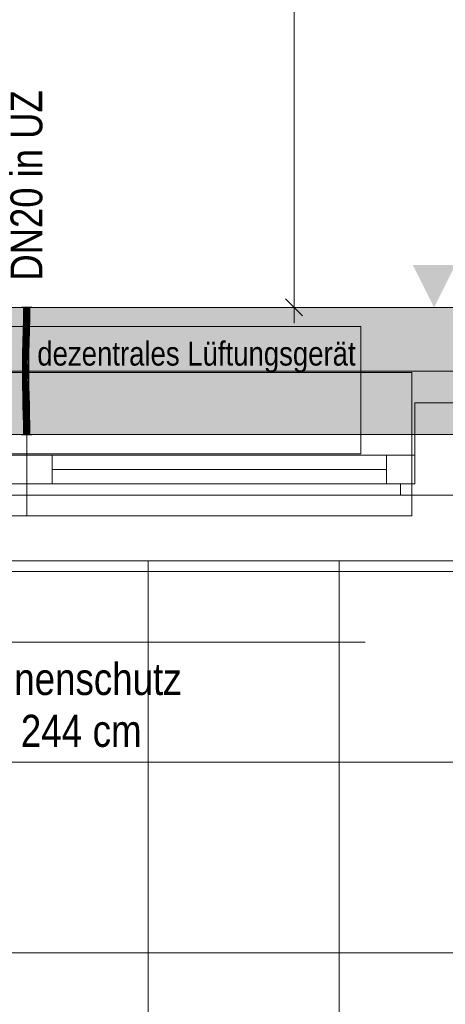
# Model space of a CAD drawing. Extents: x -620 to 300, y 62 to 1112.
# Tile 18 of 53: x -260 to -233, y 345 to 407. Entities that reach past the tile are written whole.
import ezdxf
from ezdxf.lldxf.tags import DXFTag

# ---------------------------------------------------------------- set-up
doc = ezdxf.new("R2010")
doc.units = 0
doc.layers.get('0').update_dxf_attribs({"lineweight": 13})
for name, color, linetype, lineweight, true_color in [('00_Beschriftung UZ', 3, 'Continuous', 13, 0x00ff00), ('30 -33 Aussenwände- 7 Fassade_ Elemente', 7, 'Continuous', 9, 0x00aacc), ('30 -35 Decken- 1 Konstruktion-Träger- Stahlbeton', 7, 'grob-A06GA1UR8I', 13, 0x33aa00), ('70 -72 Beschriftung- 1 Beschriftung allgemein', 7, 'Continuous', 9, 0xff6633), ('70 -76 Bemaßung- 2 Allgemein', 7, 'Continuous', 5, 0x6666cc), ('E_Leerrohr 20', 7, 'Continuous', 13, 0xcc0099), ('E_Leerrohr 20-Shading', 7, 'Continuous', 13, 0xcc0099), ('iwb_Schraffur_Unterzug', 7, 'Continuous', 5, 0xffffcc)]:
    doc.layers.add(name, color=color, linetype=linetype, lineweight=lineweight, true_color=true_color)
for name, color, linetype, lineweight in [('60- 61 allgemeine Ausstattung- 4 Terrassen', 7, 'Continuous', 9), ('70 -71 Achsen- 1 Gebäudeachsen', 7, 'STRICHPUNKT2-A06GA1UQ8I', 18), ('Detailelementbeschriftung', 7, 'Continuous', 9)]:
    doc.layers.add(name, color=color, linetype=linetype, lineweight=lineweight)
doc.styles.get("Standard").update_dxf_attribs({"font": 'ARIALN.TTF'})
tags = doc.linetypes.add('grob-A06GA1UR8I', pattern=[14, 3, -8, 3]).pattern_tags.tags
tags[8:9] = [DXFTag(74, 4), DXFTag(75, 0), DXFTag(340, '0'), DXFTag(46, 0.0), DXFTag(50, 0.0), DXFTag(44, 0.0), DXFTag(45, 0.0)]
tags[6:7] = [DXFTag(74, 4), DXFTag(75, 0), DXFTag(340, '0'), DXFTag(46, 0.0), DXFTag(50, 0.0), DXFTag(44, 0.0), DXFTag(45, 0.0)]
tags[4:5] = [DXFTag(74, 4), DXFTag(75, 0), DXFTag(340, '0'), DXFTag(46, 0.0), DXFTag(50, 0.0), DXFTag(44, 0.0), DXFTag(45, 0.0)]
tags = doc.linetypes.add('STRICHPUNKT2', pattern=[12.7, 6.35, -3.175, 0, -3.175]).pattern_tags.tags
tags[10:11] = [DXFTag(74, 4), DXFTag(75, 0), DXFTag(340, '0'), DXFTag(46, 0.0), DXFTag(50, 0.0), DXFTag(44, 0.0), DXFTag(45, 0.0)]
tags[8:9] = [DXFTag(74, 4), DXFTag(75, 0), DXFTag(340, '0'), DXFTag(46, 0.0), DXFTag(50, 0.0), DXFTag(44, 0.0), DXFTag(45, 0.0)]
tags[6:7] = [DXFTag(74, 4), DXFTag(75, 0), DXFTag(340, '0'), DXFTag(46, 0.0), DXFTag(50, 0.0), DXFTag(44, 0.0), DXFTag(45, 0.0)]
tags[4:5] = [DXFTag(74, 4), DXFTag(75, 0), DXFTag(340, '0'), DXFTag(46, 0.0), DXFTag(50, 0.0), DXFTag(44, 0.0), DXFTag(45, 0.0)]
tags = doc.linetypes.add('STRICHPUNKT2-A06GA1UQ8I', pattern=[12.7, 6.35, -3.175, 0, -3.175]).pattern_tags.tags
tags[10:11] = [DXFTag(74, 4), DXFTag(75, 0), DXFTag(340, '0'), DXFTag(46, 0.0), DXFTag(50, 0.0), DXFTag(44, 0.0), DXFTag(45, 0.0)]
tags[8:9] = [DXFTag(74, 4), DXFTag(75, 0), DXFTag(340, '0'), DXFTag(46, 0.0), DXFTag(50, 0.0), DXFTag(44, 0.0), DXFTag(45, 0.0)]
tags[6:7] = [DXFTag(74, 4), DXFTag(75, 0), DXFTag(340, '0'), DXFTag(46, 0.0), DXFTag(50, 0.0), DXFTag(44, 0.0), DXFTag(45, 0.0)]
tags[4:5] = [DXFTag(74, 4), DXFTag(75, 0), DXFTag(340, '0'), DXFTag(46, 0.0), DXFTag(50, 0.0), DXFTag(44, 0.0), DXFTag(45, 0.0)]

# ---------------------------------------------------------------- blocks, each defined once
blk = doc.blocks.new('Shading-A06GA1O68I', base_point=(-259.14, 385.55))
at = {"layer": 'E_Leerrohr 20-Shading', "color": 224, "true_color": 0x8d0069}
for points in [[(-259.421, 388.453), (-259.48, 388.453), (-259.427, 387.731), (-259.486, 387.732)], [(-259.08, 388.453), (-259.138, 388.453), (-259.09, 387.726), (-259.144, 387.726)], [(-259.086, 387.726), (-259.08, 388.453), (-259.09, 387.726)], [(-259.427, 387.731), (-259.486, 387.732), (-259.444, 387.007), (-259.501, 387.009)], [(-259.443, 387.007), (-259.427, 387.731), (-259.444, 387.007)], [(-259.133, 387.726), (-259.144, 387.726), (-259.153, 387), (-259.16, 387)], [(-259.117, 386.999), (-259.09, 387.726), (-259.153, 387), (-259.133, 387.726)], [(-259.101, 386.999), (-259.086, 387.726), (-259.117, 386.999), (-259.09, 387.726)], [(-259.444, 387.007), (-259.501, 387.009), (-259.467, 386.283), (-259.521, 386.284)], [(-259.467, 386.283), (-259.463, 386.283), (-259.444, 387.007), (-259.443, 387.007)], [(-259.463, 386.283), (-259.462, 386.283), (-259.443, 387.007)], [(-259.153, 387), (-259.16, 387), (-259.178, 386.275), (-259.179, 386.275)], [(-259.178, 386.275), (-259.166, 386.275), (-259.153, 387), (-259.141, 387)], [(-259.166, 386.275), (-259.15, 386.274), (-259.141, 387), (-259.117, 386.999)], [(-259.121, 386.274), (-259.101, 386.999), (-259.15, 386.274), (-259.117, 386.999)], [(-259.54, 385.559), (-259.475, 386.008), (-259.521, 386.284), (-259.467, 386.283)], [(-259.491, 385.558), (-259.485, 385.688), (-259.54, 385.559), (-259.475, 386.008)], [(-259.481, 385.557), (-259.468, 386.057), (-259.491, 385.558)], [(-259.475, 386.008), (-259.485, 385.688), (-259.47, 386.047), (-259.471, 385.993)], [(-259.467, 386.283), (-259.475, 386.008), (-259.463, 386.283), (-259.47, 386.047)], [(-259.471, 385.993), (-259.468, 386.057), (-259.47, 386.047)], [(-259.47, 386.047), (-259.468, 386.057), (-259.463, 386.283), (-259.462, 386.283)], [(-259.199, 385.551), (-259.191, 385.551), (-259.186, 386.013), (-259.184, 385.753)], [(-259.186, 386.013), (-259.184, 385.753), (-259.178, 386.275), (-259.166, 386.275)], [(-259.178, 386.275), (-259.179, 386.275), (-259.186, 386.013)], [(-259.184, 385.753), (-259.183, 385.551), (-259.166, 386.275), (-259.15, 386.274)], [(-259.14, 385.55), (-259.121, 386.274), (-259.183, 385.551), (-259.15, 386.274)], [(-259.491, 385.558), (-259.54, 385.559), (-259.514, 384.831), (-259.553, 384.832)], [(-259.495, 384.831), (-259.481, 385.557), (-259.514, 384.831), (-259.491, 385.558)], [(-259.209, 384.828), (-259.191, 385.551), (-259.212, 384.828), (-259.196, 385.551)], [(-259.196, 385.551), (-259.199, 385.551), (-259.212, 384.828)], [(-259.206, 384.828), (-259.183, 385.551), (-259.209, 384.828), (-259.191, 385.551)], [(-259.205, 384.828), (-259.183, 385.551), (-259.195, 385.156)], [(-259.205, 384.828), (-259.153, 384.827), (-259.183, 385.551), (-259.14, 385.55)], [(-259.191, 385.551), (-259.183, 385.551), (-259.184, 385.753)], [(-259.516, 384.47), (-259.514, 384.831), (-259.555, 384.471), (-259.553, 384.832)], [(-259.498, 384.104), (-259.495, 384.831), (-259.519, 384.104), (-259.514, 384.831)], [(-259.214, 384.465), (-259.212, 384.465), (-259.212, 384.828), (-259.209, 384.828)], [(-259.212, 384.465), (-259.208, 384.465), (-259.209, 384.828), (-259.206, 384.828)], [(-259.208, 384.465), (-259.155, 384.464), (-259.205, 384.828), (-259.153, 384.827)], [(-259.208, 384.465), (-259.205, 384.828), (-259.208, 384.538)], [(-259.205, 384.828), (-259.206, 384.828), (-259.208, 384.538)], [(-259.206, 384.828), (-259.205, 384.828), (-259.195, 385.156)], [(-259.519, 384.104), (-259.516, 384.47), (-259.557, 384.104), (-259.555, 384.471)], [(-259.519, 384.104), (-259.557, 384.104), (-259.506, 383.493), (-259.549, 383.492)], [(-259.49, 383.494), (-259.498, 384.104), (-259.506, 383.493), (-259.519, 384.104)], [(-259.215, 384.105), (-259.213, 384.465), (-259.214, 384.302)], [(-259.215, 384.105), (-259.211, 384.105), (-259.213, 384.465), (-259.208, 384.465)], [(-259.213, 384.465), (-259.214, 384.465), (-259.214, 384.302)], [(-259.198, 383.499), (-259.211, 384.105), (-259.207, 383.499), (-259.213, 384.105)], [(-259.211, 384.105), (-259.157, 384.105), (-259.208, 384.465), (-259.155, 384.464)], [(-259.149, 383.5), (-259.157, 384.105), (-259.198, 383.499), (-259.211, 384.105)], [(-259.506, 383.493), (-259.549, 383.492), (-259.48, 382.884), (-259.534, 382.882)], [(-259.475, 382.884), (-259.49, 383.494), (-259.48, 382.884), (-259.506, 383.493)], [(-259.198, 383.499), (-259.207, 383.499), (-259.172, 382.892), (-259.193, 382.892)], [(-259.134, 382.893), (-259.149, 383.5), (-259.172, 382.892), (-259.198, 383.499)], [(-259.534, 382.882), (-259.513, 382.715), (-259.48, 382.884), (-259.472, 382.715)], [(-259.513, 382.715), (-259.534, 382.882), (-259.529, 382.714)], [(-259.468, 382.645), (-259.475, 382.884), (-259.48, 382.884)], [(-259.164, 382.717), (-259.172, 382.892), (-259.187, 382.717), (-259.193, 382.892)], [(-259.129, 382.718), (-259.134, 382.893), (-259.164, 382.717), (-259.172, 382.892)], [(-259.516, 382.273), (-259.457, 382.275), (-259.529, 382.714), (-259.513, 382.715)], [(-259.457, 382.275), (-259.516, 382.273), (-259.44, 381.667), (-259.498, 381.666)], [(-259.513, 382.715), (-259.457, 382.275), (-259.472, 382.715), (-259.468, 382.645)], [(-259.142, 382.284), (-259.164, 382.717), (-259.174, 382.283), (-259.187, 382.717)], [(-259.142, 382.284), (-259.174, 382.283), (-259.111, 381.675), (-259.157, 381.674)], [(-259.142, 382.284), (-259.116, 382.285), (-259.164, 382.717), (-259.129, 382.718)], [(-259.098, 381.676), (-259.116, 382.285), (-259.111, 381.675), (-259.142, 382.284)], [(-259.44, 381.667), (-259.498, 381.666), (-259.427, 381.06), (-259.485, 381.059)], [(-259.426, 381.06), (-259.44, 381.667), (-259.427, 381.06), (-259.44, 381.667)], [(-259.111, 381.675), (-259.157, 381.674), (-259.089, 381.065), (-259.143, 381.064)], [(-259.085, 381.065), (-259.098, 381.676), (-259.089, 381.065), (-259.111, 381.675)], [(-259.427, 381.06), (-259.485, 381.059), (-259.425, 380.453), (-259.48, 380.453)], [(-259.425, 380.453), (-259.423, 380.453), (-259.427, 381.06), (-259.426, 381.06)], [(-259.423, 380.453), (-259.421, 380.453), (-259.426, 381.06)], [(-259.08, 380.453), (-259.089, 381.065), (-259.138, 380.453), (-259.143, 381.064)], [(-259.08, 380.453), (-259.085, 381.065), (-259.089, 381.065)]]:
    blk.add_solid(points, dxfattribs=at)
at = {"layer": 'E_Leerrohr 20-Shading', "color": 222, "true_color": 0xc40093}
for points in [[(-259.28, 388.453), (-259.421, 388.453), (-259.286, 387.729), (-259.427, 387.731)], [(-259.28, 388.453), (-259.286, 387.729), (-259.281, 387.728)], [(-259.275, 387.728), (-259.28, 388.453), (-259.281, 387.728)], [(-259.144, 387.726), (-259.138, 388.453), (-259.275, 387.728), (-259.28, 388.453)], [(-259.286, 387.729), (-259.427, 387.731), (-259.301, 387.004), (-259.443, 387.007)], [(-259.286, 387.729), (-259.301, 387.004), (-259.297, 387.004)], [(-259.286, 387.729), (-259.297, 387.004), (-259.281, 387.728), (-259.286, 387.003)], [(-259.286, 387.003), (-259.264, 387.003), (-259.281, 387.728), (-259.275, 387.728)], [(-259.264, 387.003), (-259.16, 387), (-259.275, 387.728), (-259.144, 387.726)], [(-259.301, 387.004), (-259.443, 387.007), (-259.321, 386.279), (-259.462, 386.283)], [(-259.301, 387.004), (-259.321, 386.279), (-259.319, 386.279)], [(-259.31, 386.279), (-259.297, 387.004), (-259.319, 386.279), (-259.301, 387.004)], [(-259.297, 387.004), (-259.31, 386.279), (-259.286, 387.003), (-259.292, 386.278)], [(-259.292, 386.278), (-259.25, 386.277), (-259.286, 387.003), (-259.264, 387.003)], [(-259.25, 386.277), (-259.179, 386.275), (-259.264, 387.003), (-259.16, 387)], [(-259.468, 386.057), (-259.481, 385.557), (-259.459, 385.557)], [(-259.34, 385.554), (-259.321, 386.279), (-259.468, 386.057), (-259.462, 386.283)], [(-259.34, 385.554), (-259.468, 386.057), (-259.459, 385.557)], [(-259.319, 386.279), (-259.321, 386.279), (-259.336, 385.554), (-259.34, 385.554)], [(-259.322, 385.554), (-259.31, 386.279), (-259.336, 385.554), (-259.319, 386.279)], [(-259.314, 386.015), (-259.322, 385.554), (-259.294, 386.014), (-259.297, 385.553)], [(-259.292, 386.278), (-259.31, 386.279), (-259.294, 386.014), (-259.314, 386.015)], [(-259.294, 386.014), (-259.297, 385.553), (-259.246, 386.014), (-259.237, 385.552)], [(-259.292, 386.278), (-259.294, 386.014), (-259.25, 386.277), (-259.246, 386.014)], [(-259.25, 386.277), (-259.246, 386.014), (-259.179, 386.275), (-259.186, 386.013)], [(-259.246, 386.014), (-259.237, 385.552), (-259.186, 386.013), (-259.199, 385.551)], [(-259.459, 385.557), (-259.481, 385.557), (-259.449, 384.831), (-259.495, 384.831)], [(-259.449, 384.831), (-259.353, 384.829), (-259.459, 385.557), (-259.345, 385.554)], [(-259.336, 385.554), (-259.34, 385.554), (-259.35, 384.829), (-259.353, 384.829)], [(-259.353, 384.829), (-259.34, 385.554), (-259.345, 385.554)], [(-259.332, 384.829), (-259.322, 385.554), (-259.35, 384.829), (-259.336, 385.554)], [(-259.322, 385.554), (-259.332, 384.829), (-259.297, 385.553), (-259.301, 384.829)], [(-259.301, 384.829), (-259.227, 384.828), (-259.297, 385.553), (-259.237, 385.552)], [(-259.237, 385.552), (-259.227, 384.828), (-259.199, 385.551), (-259.22, 384.828)], [(-259.449, 384.831), (-259.495, 384.831), (-259.447, 384.104), (-259.498, 384.104)], [(-259.355, 384.468), (-259.353, 384.829), (-259.448, 384.469), (-259.449, 384.831)], [(-259.355, 384.468), (-259.334, 384.467), (-259.35, 384.829), (-259.332, 384.829)], [(-259.35, 384.829), (-259.353, 384.829), (-259.355, 384.468)], [(-259.301, 384.829), (-259.332, 384.829), (-259.302, 384.302), (-259.335, 384.301)], [(-259.301, 384.829), (-259.302, 384.105), (-259.225, 384.209), (-259.228, 384.105)], [(-259.301, 384.829), (-259.225, 384.209), (-259.227, 384.828)], [(-259.22, 384.828), (-259.227, 384.828), (-259.223, 384.724)], [(-259.223, 384.724), (-259.227, 384.828), (-259.227, 384.621)], [(-259.214, 384.465), (-259.223, 384.724), (-259.225, 384.105), (-259.227, 384.621)], [(-259.212, 384.828), (-259.22, 384.828), (-259.214, 384.465), (-259.223, 384.724)], [(-259.447, 384.104), (-259.498, 384.104), (-259.453, 383.494), (-259.49, 383.494)], [(-259.453, 383.494), (-259.35, 383.496), (-259.447, 384.104), (-259.363, 384.105)], [(-259.448, 384.469), (-259.447, 384.104), (-259.368, 384.468), (-259.363, 384.105)], [(-259.363, 384.105), (-259.357, 384.105), (-259.368, 384.468), (-259.355, 384.468)], [(-259.363, 384.105), (-259.35, 383.496), (-259.36, 384.105), (-259.349, 383.496)], [(-259.349, 383.496), (-259.357, 384.105), (-259.36, 384.105)], [(-259.337, 384.105), (-259.355, 384.468), (-259.357, 384.105)], [(-259.337, 384.105), (-259.357, 384.105), (-259.335, 383.496), (-259.349, 383.496)], [(-259.355, 384.468), (-259.337, 384.105), (-259.334, 384.467)], [(-259.335, 384.301), (-259.337, 384.105), (-259.302, 384.302), (-259.302, 384.105)], [(-259.337, 384.105), (-259.335, 383.496), (-259.302, 384.105), (-259.3, 383.497)], [(-259.228, 384.105), (-259.302, 384.105), (-259.231, 383.977)], [(-259.231, 383.977), (-259.302, 384.105), (-259.243, 383.498), (-259.3, 383.497)], [(-259.226, 383.969), (-259.231, 383.977), (-259.24, 383.498), (-259.243, 383.498)], [(-259.225, 384.105), (-259.228, 384.105), (-259.226, 383.969), (-259.231, 383.977)], [(-259.215, 384.105), (-259.226, 383.969), (-259.22, 383.499), (-259.231, 383.498)], [(-259.228, 384.105), (-259.225, 384.105), (-259.225, 384.209)], [(-259.225, 384.105), (-259.226, 383.969), (-259.223, 384.105)], [(-259.226, 383.969), (-259.215, 384.105), (-259.223, 384.105)], [(-259.214, 384.465), (-259.225, 384.105), (-259.223, 384.105)], [(-259.218, 384.302), (-259.223, 384.105), (-259.214, 384.302), (-259.215, 384.105)], [(-259.215, 384.105), (-259.22, 383.499), (-259.207, 383.499)], [(-259.214, 384.465), (-259.218, 384.302), (-259.214, 384.302)], [(-259.453, 383.494), (-259.49, 383.494), (-259.463, 382.884), (-259.475, 382.884)], [(-259.463, 382.884), (-259.334, 382.888), (-259.453, 383.494), (-259.35, 383.496)], [(-259.334, 382.888), (-259.349, 383.496), (-259.35, 383.496)], [(-259.335, 383.496), (-259.349, 383.496), (-259.331, 382.888), (-259.334, 382.888)], [(-259.335, 383.496), (-259.331, 382.888), (-259.3, 383.497), (-259.296, 382.889)], [(-259.3, 383.497), (-259.296, 382.889), (-259.24, 383.498), (-259.258, 382.89)], [(-259.258, 382.89), (-259.241, 382.89), (-259.24, 383.498), (-259.231, 383.498)], [(-259.231, 383.498), (-259.241, 382.89), (-259.22, 383.499), (-259.226, 382.891)], [(-259.24, 383.498), (-259.231, 383.498), (-259.226, 383.969)], [(-259.226, 382.891), (-259.193, 382.892), (-259.22, 383.499), (-259.207, 383.499)], [(-259.463, 382.884), (-259.475, 382.884), (-259.468, 382.645)], [(-259.329, 382.717), (-259.334, 382.888), (-259.467, 382.715), (-259.463, 382.884)], [(-259.331, 382.888), (-259.334, 382.888), (-259.329, 382.717)], [(-259.331, 382.888), (-259.329, 382.717), (-259.296, 382.889), (-259.293, 382.616)], [(-259.296, 382.889), (-259.293, 382.616), (-259.258, 382.89), (-259.269, 382.549)], [(-259.269, 382.549), (-259.249, 382.494), (-259.258, 382.89), (-259.241, 382.89)], [(-259.227, 382.844), (-259.241, 382.89), (-259.231, 382.443), (-259.249, 382.494)], [(-259.226, 382.891), (-259.241, 382.89), (-259.227, 382.844)], [(-259.187, 382.717), (-259.227, 382.844), (-259.194, 382.337), (-259.231, 382.443)], [(-259.193, 382.892), (-259.226, 382.891), (-259.187, 382.717), (-259.227, 382.844)], [(-259.468, 382.645), (-259.316, 382.279), (-259.467, 382.715), (-259.329, 382.717)], [(-259.316, 382.279), (-259.468, 382.645), (-259.457, 382.275)], [(-259.316, 382.279), (-259.457, 382.275), (-259.298, 381.671), (-259.44, 381.667)], [(-259.329, 382.717), (-259.316, 382.279), (-259.293, 382.616), (-259.29, 382.28)], [(-259.29, 382.28), (-259.316, 382.279), (-259.285, 381.671), (-259.298, 381.671)], [(-259.293, 382.616), (-259.29, 382.28), (-259.269, 382.549), (-259.278, 382.28)], [(-259.278, 382.28), (-259.29, 382.28), (-259.288, 381.969)], [(-259.285, 381.671), (-259.278, 382.28), (-259.288, 381.969)], [(-259.285, 381.671), (-259.266, 381.671), (-259.278, 382.28), (-259.254, 382.281)], [(-259.278, 382.28), (-259.254, 382.281), (-259.269, 382.549), (-259.249, 382.494)], [(-259.254, 382.281), (-259.266, 381.671), (-259.233, 382.282), (-259.24, 381.672)], [(-259.231, 382.443), (-259.249, 382.494), (-259.233, 382.282), (-259.254, 382.281)], [(-259.24, 381.672), (-259.204, 381.673), (-259.233, 382.282), (-259.195, 382.283)], [(-259.194, 382.337), (-259.231, 382.443), (-259.195, 382.283), (-259.233, 382.282)], [(-259.204, 381.673), (-259.157, 381.674), (-259.195, 382.283), (-259.174, 382.283)], [(-259.195, 382.283), (-259.174, 382.283), (-259.194, 382.337)], [(-259.194, 382.337), (-259.174, 382.283), (-259.187, 382.717)], [(-259.298, 381.671), (-259.44, 381.667), (-259.285, 381.062), (-259.426, 381.06)], [(-259.282, 381.062), (-259.281, 381.062), (-259.298, 381.671), (-259.285, 381.671)], [(-259.298, 381.671), (-259.298, 381.671), (-259.282, 381.062), (-259.285, 381.062)], [(-259.281, 381.062), (-259.276, 381.062), (-259.285, 381.671), (-259.266, 381.671)], [(-259.276, 381.062), (-259.214, 381.063), (-259.266, 381.671), (-259.204, 381.673)], [(-259.214, 381.063), (-259.143, 381.064), (-259.204, 381.673), (-259.157, 381.674)], [(-259.285, 381.062), (-259.426, 381.06), (-259.28, 380.453), (-259.421, 380.453)], [(-259.282, 381.062), (-259.285, 381.062), (-259.281, 380.997), (-259.28, 380.769)], [(-259.285, 381.062), (-259.28, 380.453), (-259.28, 380.769)], [(-259.282, 381.062), (-259.281, 380.997), (-259.281, 381.062)], [(-259.281, 380.997), (-259.277, 380.811), (-259.281, 381.062), (-259.276, 381.062)], [(-259.28, 380.453), (-259.277, 380.811), (-259.281, 380.997)], [(-259.28, 380.453), (-259.221, 380.453), (-259.276, 381.062), (-259.214, 381.063)], [(-259.221, 380.453), (-259.138, 380.453), (-259.214, 381.063), (-259.143, 381.064)]]:
    blk.add_solid(points, dxfattribs=at)
blk = doc.blocks.new('Shading-A06GA1O88I', base_point=(-259.48, 387.665))
at = {"layer": 'E_Leerrohr 20-Shading', "color": 224, "true_color": 0xae0082}
for points in [[(-259.61, 388.453), (-259.28, 388.453), (-259.61, 388.465), (-259.28, 388.465)], [(-259.48, 387.665), (-259.28, 387.665), (-259.48, 388.453), (-259.28, 388.453)], [(-259.28, 388.453), (-258.95, 388.453), (-259.28, 388.465), (-258.95, 388.465)], [(-259.28, 387.665), (-259.08, 387.665), (-259.28, 388.453), (-259.08, 388.453)]]:
    blk.add_solid(points, dxfattribs=at)
blk = doc.blocks.new('Shading-A06GA1OA8I', base_point=(-259.28, 381.063))
at = {"layer": 'E_Leerrohr 20-Shading', "color": 224, "true_color": 0xae0082}
for points in [[(-259.28, 381.063), (-259.28, 381.241), (-259.48, 380.453), (-259.48, 381.241)], [(-259.28, 381.063), (-259.48, 380.453), (-259.292, 380.453)], [(-259.28, 380.453), (-259.28, 381.063), (-259.292, 380.453)], [(-259.08, 381.241), (-259.28, 381.241), (-259.08, 380.453), (-259.28, 380.453)], [(-259.28, 380.453), (-259.61, 380.453), (-259.28, 380.441), (-259.61, 380.441)], [(-258.95, 380.453), (-259.28, 380.453), (-258.95, 380.441), (-259.28, 380.441)]]:
    blk.add_solid(points, dxfattribs=at)
blk = doc.blocks.new('Referenz-A06GA1UT8I')
at = {"layer": '00_Beschriftung UZ', "color": 0, "lineweight": -2}
for points in [[(-232.347, 391.124), (-233.679, 388.453), (-235.017, 391.122)], [(-235.011, 385.783), (-233.679, 388.453), (-232.34, 385.785)]]:
    blk.add_solid(points, dxfattribs=at)
at = {"layer": '30 -33 Aussenwände- 7 Fassade_ Elemente', "color": 0, "linetype": 'Continuous', "lineweight": -2, "ltscale": 0.13}
for p, q in [((-286.079, 388.453), (-130.079, 388.453)), ((-234.879, 377.353), (-234.879, 382.453)), ((-234.879, 382.453), (-232.479, 382.453)), ((-283.679, 379.153), (-259.279, 379.153)), ((-260.879, 379.153), (-259.279, 379.153)), ((-259.279, 379.153), (-257.679, 379.153)), ((-259.279, 377.353), (-259.279, 379.153)), ((-259.279, 379.153), (-234.879, 379.153)), ((-259.279, 377.353), (-259.279, 379.153)), ((-257.679, 379.153), (-257.679, 377.353)), ((-236.679, 377.353), (-236.679, 379.153)), ((-236.679, 379.153), (-234.879, 379.153)), ((-234.879, 379.153), (-234.879, 377.353)), ((-234.879, 379.153), (-234.879, 377.353)), ((-257.679, 378.253), (-236.679, 378.253)), ((-259.279, 377.353), (-283.679, 377.353)), ((-259.279, 377.353), (-260.879, 377.353)), ((-234.879, 377.353), (-259.279, 377.353)), ((-257.679, 377.353), (-259.279, 377.353)), ((-234.879, 377.353), (-236.679, 377.353)), ((-235.779, 377.353), (-234.879, 377.353)), ((-235.779, 376.653), (-235.779, 377.353)), ((47.221, 376.653), (-463.379, 376.653)), ((-231.579, 376.653), (-235.779, 376.653)), ((-126.979, 372.513), (-289.179, 372.513))]:
    blk.add_line(p, q, dxfattribs=at)
at = {"layer": '30 -33 Aussenwände- 7 Fassade_ Elemente', "color": 0, "linetype": 'grob-A06GA1UR8I', "lineweight": -2, "ltscale": 0.13}
for p, q in [((-280.279, 387.253), (-238.279, 387.253)), ((-238.279, 387.253), (-238.279, 379.253)), ((-238.279, 379.253), (-280.279, 379.253))]:
    blk.add_line(p, q, dxfattribs=at)
at = {"layer": '30 -33 Aussenwände- 7 Fassade_ Elemente', "color": 0, "lineweight": -2}
for p, q in [((-259.279, 384.353), (-283.479, 384.353)), ((-259.279, 379.153), (-259.279, 384.353)), ((-235.079, 384.353), (-259.279, 384.353)), ((-235.079, 379.153), (-235.079, 384.353)), ((-260.879, 379.153), (-259.279, 379.153)), ((-259.279, 379.153), (-259.279, 377.353)), ((-257.679, 379.153), (-259.279, 379.153)), ((-257.679, 379.153), (-236.679, 379.153)), ((-257.679, 377.353), (-257.679, 379.153)), ((-236.679, 379.153), (-236.679, 377.353)), ((-236.679, 379.153), (-235.079, 379.153)), ((-235.079, 379.153), (-235.079, 377.353)), ((-257.679, 378.253), (-236.679, 378.253)), ((-259.279, 377.353), (-260.879, 377.353)), ((-259.279, 377.353), (-259.279, 375.353)), ((-259.279, 377.353), (-257.679, 377.353)), ((-236.679, 377.353), (-257.679, 377.353)), ((-235.079, 377.353), (-236.679, 377.353)), ((-235.079, 377.353), (-235.079, 375.353)), ((-259.279, 375.353), (-283.479, 375.353)), ((-235.079, 375.353), (-259.279, 375.353))]:
    blk.add_line(p, q, dxfattribs=at)
at = {"layer": '30 -35 Decken- 1 Konstruktion-Träger- Stahlbeton', "color": 0, "lineweight": -2}
for p, q in [((-451.579, 388.453), (35.421, 388.453)), ((-451.579, 380.453), (35.421, 380.453))]:
    blk.add_line(p, q, dxfattribs=at)
at = {"layer": '60- 61 allgemeine Ausstattung- 4 Terrassen', "color": 0, "lineweight": -2}
for p, q in [((-138.159, 372.513), (-275.639, 372.513)), ((-251.639, 214.053), (-251.639, 372.513)), ((-239.639, 214.053), (-239.639, 372.513)), ((-275.639, 371.853), (-138.159, 371.853)), ((-275.639, 359.853), (-138.159, 359.853)), ((-275.639, 347.853), (-138.159, 347.853))]:
    blk.add_line(p, q, dxfattribs=at)
at = {"layer": '70 -71 Achsen- 1 Gebäudeachsen', "color": 0, "linetype": 'STRICHPUNKT2-A06GA1UQ8I', "lineweight": -2, "ltscale": 0.13}
blk.add_line((-538.631, 384.453), (76.308, 384.453), dxfattribs=at)
at = {"layer": '70 -72 Beschriftung- 1 Beschriftung allgemein', "color": 0, "linetype": 'Continuous', "lineweight": -2, "ltscale": 0.13}
blk.add_line((-285.02, 367.39), (-238.02, 367.39), dxfattribs=at)
at = {"layer": '70 -76 Bemaßung- 2 Allgemein', "color": 0, "linetype": 'Continuous', "lineweight": -2, "ltscale": 0.13}
for p, q in [((-242.479, 389.514), (-242.479, 540.893)), ((-241.948, 387.923), (-243.009, 388.984)), ((-242.479, 387.453), (-242.479, 389.514)), ((-239.979, 388.453), (-243.479, 388.453))]:
    blk.add_line(p, q, dxfattribs=at)
at = {"layer": '30 -33 Aussenwände- 7 Fassade_ Elemente', "color": 0, "linetype": 'Continuous', "lineweight": -2, "ltscale": 0.13, "insert": (-258.616, 386.306), "char_height": 1.51033, "attachment_point": 1}
blk.add_mtext('{\\fArial Narrow;dezentrales Lüftungsgerät}', dxfattribs=at)
at = {"layer": '70 -72 Beschriftung- 1 Beschriftung allgemein', "color": 0, "linetype": 'Continuous', "lineweight": -2, "ltscale": 0.13, "char_height": 2.01377, "attachment_point": 1}
for s, insert in [('{\\fArial Narrow;Sonnenschutz}', (-264.168, 366.09)), ('{\\fArial Narrow;244}', (-259.651, 362.828)), ('{\\fArial Narrow;cm}', (-255.136, 362.828))]:
    blk.add_mtext(s, dxfattribs=dict(at, insert=insert))
blk = doc.blocks.new('Referenz-A06GA1UV8I')
at = {"layer": 'iwb_Schraffur_Unterzug', "linetype": 'Continuous', "ltscale": 0.13}
blk.add_solid([(-451.579, 388.453), (35.421, 388.453), (-451.579, 380.453), (35.421, 380.453)], dxfattribs=at)
blk = doc.blocks.new('Flexrohr-A06GA2718I')
at = {"color": 0, "linetype": 'ByBlock', "lineweight": -2, "ltscale": 0.13}
for p, q in [((-259.48, 388.453), (-259.486, 387.732)), ((-259.48, 388.453), (-259.08, 388.453)), ((-259.08, 388.453), (-259.086, 387.726)), ((-259.486, 387.732), (-259.501, 387.009)), ((-259.471, 388.055), (-259.095, 388.052)), ((-259.086, 387.726), (-259.101, 386.999)), ((-259.484, 387.258), (-259.108, 387.25)), ((-259.475, 387.656), (-259.099, 387.65)), ((-259.501, 387.009), (-259.521, 386.284)), ((-259.504, 386.459), (-259.128, 386.449)), ((-259.493, 386.858), (-259.117, 386.849)), ((-259.101, 386.999), (-259.121, 386.274)), ((-259.521, 386.284), (-259.54, 385.559)), ((-259.515, 386.059), (-259.139, 386.049)), ((-259.121, 386.274), (-259.14, 385.55)), ((-259.54, 385.559), (-259.553, 384.832)), ((-259.533, 385.258), (-259.158, 385.251)), ((-259.525, 385.658), (-259.149, 385.65)), ((-259.14, 385.55), (-259.153, 384.827)), ((-259.553, 384.832), (-259.557, 384.104)), ((-259.541, 384.856), (-259.165, 384.852)), ((-259.153, 384.827), (-259.157, 384.105)), ((-259.557, 384.104), (-259.549, 383.492)), ((-259.544, 384.053), (-259.168, 384.055)), ((-259.543, 384.455), (-259.167, 384.454)), ((-259.157, 384.105), (-259.149, 383.5)), ((-259.549, 383.492), (-259.534, 382.882)), ((-259.539, 383.652), (-259.163, 383.657)), ((-259.149, 383.5), (-259.134, 382.893)), ((-259.534, 382.882), (-259.516, 382.273)), ((-259.531, 383.25), (-259.155, 383.259)), ((-259.521, 382.849), (-259.145, 382.86)), ((-259.134, 382.893), (-259.116, 382.285)), ((-259.516, 382.273), (-259.498, 381.666)), ((-259.509, 382.449), (-259.133, 382.46)), ((-259.116, 382.285), (-259.098, 381.676)), ((-259.498, 381.666), (-259.485, 381.059)), ((-259.497, 382.05), (-259.121, 382.06)), ((-259.486, 381.65), (-259.11, 381.66)), ((-259.098, 381.676), (-259.085, 381.065)), ((-259.485, 381.059), (-259.48, 380.453)), ((-259.477, 381.252), (-259.101, 381.259)), ((-259.085, 381.065), (-259.08, 380.453)), ((-259.48, 380.453), (-259.08, 380.453)), ((-259.471, 380.853), (-259.095, 380.857)), ((-259.468, 380.455), (-259.092, 380.455))]:
    blk.add_line(p, q, dxfattribs=at)
blk = doc.blocks.new('Einzeiliger Text-A06GA27L8I')
at = {"color": 0, "lineweight": -2, "insert": (-260.299, 390.142), "char_height": 2, "attachment_point": 1, "rotation": 90}
blk.add_mtext('{\\fArial Narrow;DN20 in UZ}', dxfattribs=at)
blk = doc.blocks.new('Enddeckel-A06GA27T8I')
at = {"color": 0, "linetype": 'ByBlock', "lineweight": -2, "ltscale": 0.13}
for p, q in [((-259.61, 388.465), (-259.61, 388.453)), ((-259.61, 388.465), (-259.416, 388.465)), ((-259.61, 388.453), (-259.416, 388.453)), ((-259.48, 388.453), (-259.48, 387.665)), ((-259.48, 388.453), (-259.362, 388.453)), ((-259.416, 388.465), (-259.143, 388.465)), ((-259.416, 388.453), (-259.143, 388.453)), ((-259.362, 388.453), (-259.197, 388.453)), ((-259.197, 388.453), (-259.08, 388.453)), ((-259.143, 388.465), (-258.95, 388.465)), ((-259.143, 388.453), (-258.95, 388.453)), ((-259.08, 387.665), (-259.08, 388.453)), ((-258.95, 388.453), (-258.95, 388.465)), ((-259.48, 387.665), (-259.362, 387.665)), ((-259.362, 387.665), (-259.197, 387.665)), ((-259.197, 387.665), (-259.08, 387.665))]:
    blk.add_line(p, q, dxfattribs=at)
at = {"color": 0, "linetype": 'STRICHPUNKT2', "lineweight": 5, "ltscale": 0.13}
blk.add_line((-259.28, 388.453), (-259.28, 387.665), dxfattribs=at)
blk = doc.blocks.new('Enddeckel-A06GA28H8I')
at = {"color": 0, "linetype": 'ByBlock', "lineweight": -2, "ltscale": 0.13}
for p, q in [((-259.48, 381.241), (-259.48, 380.453)), ((-259.362, 381.241), (-259.48, 381.241)), ((-259.197, 381.241), (-259.362, 381.241)), ((-259.08, 381.241), (-259.197, 381.241)), ((-259.08, 380.453), (-259.08, 381.241)), ((-259.61, 380.453), (-259.61, 380.441)), ((-259.416, 380.453), (-259.61, 380.453)), ((-259.416, 380.441), (-259.61, 380.441)), ((-259.362, 380.453), (-259.48, 380.453)), ((-259.143, 380.453), (-259.416, 380.453)), ((-259.143, 380.441), (-259.416, 380.441)), ((-259.197, 380.453), (-259.362, 380.453)), ((-259.08, 380.453), (-259.197, 380.453)), ((-258.95, 380.453), (-259.143, 380.453)), ((-258.95, 380.441), (-259.143, 380.441)), ((-258.95, 380.441), (-258.95, 380.453))]:
    blk.add_line(p, q, dxfattribs=at)
at = {"color": 0, "linetype": 'STRICHPUNKT2', "lineweight": 5, "ltscale": 0.13}
blk.add_line((-259.28, 380.453), (-259.28, 381.241), dxfattribs=at)

msp = doc.modelspace()

# ---------------------------------------------------------------- block references
at = {"color": 8, "lineweight": 13, "ltscale": 0.13, "true_color": 0x808080}
msp.add_blockref('Referenz-A06GA1UT8I', (0, 0), dxfattribs=at)
at = {"color": 8, "lineweight": 25, "ltscale": 0.25, "true_color": 0x808080}
msp.add_blockref('Referenz-A06GA1UV8I', (0, 0), dxfattribs=at)
at = {"layer": 'Detailelementbeschriftung', "ltscale": 0.13}
msp.add_blockref('Einzeiliger Text-A06GA27L8I', (0, 0), dxfattribs=at)
at = {"layer": 'E_Leerrohr 20'}
for name, p in [('Shading-A06GA1O88I', (-259.48, 387.665)), ('Shading-A06GA1O68I', (-259.14, 385.55)), ('Shading-A06GA1OA8I', (-259.28, 381.063))]:
    msp.add_blockref(name, p, dxfattribs=at)
at = {"layer": 'E_Leerrohr 20', "ltscale": 0.13}
for name in ['Enddeckel-A06GA27T8I', 'Flexrohr-A06GA2718I', 'Enddeckel-A06GA28H8I']:
    msp.add_blockref(name, (0, 0), dxfattribs=at)

doc.saveas('drawing.dxf')
